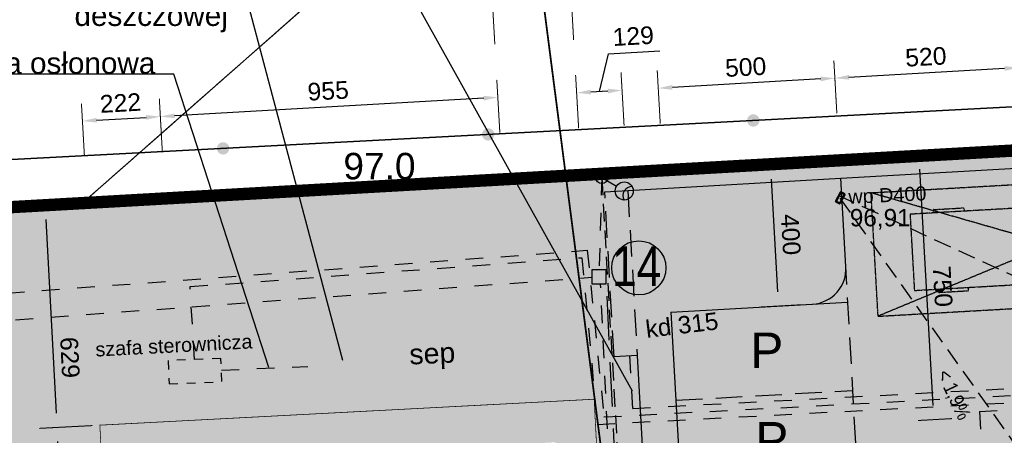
# Model space of a CAD drawing. Extents: x 7422214 to 7520672, y 5676479 to 5816239.
# Tile 22 of 42: x 7478473 to 7481255, y 5781903 to 5783079. Entities that reach past the tile are written whole.
import ezdxf
from ezdxf import colors
from ezdxf.entities.mleader import LeaderData, LeaderLine
from ezdxf.math import Vec2, Vec3

# ---------------------------------------------------------------- set-up
doc = ezdxf.new("R2010")
doc.units = 0
doc.header["$PDSIZE"] = 0.75
for name, pattern in [('( Dashed )', [0.75, 0.5, -0.25]), ('8', [0.5, 0.25, -0.25]), ('BORDER', [1.75, 0.5, -0.25, 0.5, -0.25, 0, -0.25]), ('DASHED', [0.75, 0.5, -0.25]), ('DASHED2', [0.375, 0.25, -0.125]), ('HIDDEN', [0.375, 0.25, -0.125]), ('HIDDEN2', [4.7625, 3.175, -1.5875]), ('PRZER3-1', [2, 1.5, -0.5])]:
    doc.linetypes.add(name, pattern=pattern)
doc.layers.get('0').update_dxf_attribs({"linetype": 'CONTINUOUS'})
doc.layers.get('DEFPOINTS').update_dxf_attribs({"linetype": 'CONTINUOUS'})
for name, color, linetype, lineweight in [('!!mapa dcp', 254, 'CONTINUOUS', 25), ('!ELEKTRYKA', 5, 'CONTINUOUS', 30), ('!IE_oświetlenie', 240, 'CONTINUOUS', 30), ('!KD', 102, 'CONTINUOUS', 25), ('- AGP-1_WYMIARY', 230, 'CONTINUOUS', 9), ('00-Granica działki', 7, 'CONTINUOUS', 70), ('a_chodniki', 53, 'CONTINUOUS', 25), ('a_jezdnie', 251, 'CONTINUOUS', 0), ('E_opis', 7, 'CONTINUOUS', 0), ('s_drenaż', 5, 'CONTINUOUS', 30)]:
    doc.layers.add(name, color=color, linetype=linetype, lineweight=lineweight)
for name, color, linetype in [('!Koty wysokościowe', 6, 'CONTINUOUS'), ('!Spadki nawierzchni', 6, '( Dashed )'), ('A_krawężniki', 7, 'CONTINUOUS'), ('A_Lokalizacja obiektów', 6, 'CONTINUOUS'), ('Granica_opracowania', 12, 'DASHED'), ('Parkingi', 8, 'CONTINUOUS'), ('rezerwa powierzchni', 8, 'HIDDEN2'), ('s_opis', 102, 'CONTINUOUS')]:
    doc.layers.add(name, color=color, linetype=linetype)
doc.layers.add('a_zieleń', color=7, linetype='CONTINUOUS', true_color=0xb7d7ad)
doc.styles.add('AGP-1', font='SIMPLEX.shx', dxfattribs={"width": 0.8})
doc.styles.add('Arial', font='arial.ttf')
doc.styles.add('Arial_4', font='arial.ttf', dxfattribs={"height": 122.941617})
doc.linetypes.add('FENCELINE1', pattern='A,0.25,-0.1,[133,ltypeshp.shx,S=0.1,R=0,X=-0.1,Y=0],-0.1,1', length=1.45)
doc.dimstyles.new('M_1_500', dxfattribs={"dimtxt": 0.8, "dimasz": 0.4, "dimexe": 0.5, "dimexo": 0.3, "dimgap": 0.2, "dimtad": 1, "dimzin": 1, "dimtxsty": 'Arial', "dimcen": 0.2, "dimadec": 4, "dimazin": 0, "dimtfac": 1, "dimtmove": 0, "dimatfit": 3, "dimldrblk": 'ARCHTICK', "dimfxl": 100, "dimfxlon": 1, "dimlwe": 0, "dimarcsym": 0})

# ---------------------------------------------------------------- blocks, each defined once
blk = doc.blocks.new('GSPWPN1')
blk.add_hatch(color=0).paths.add_polyline_path([(-0.045, 0), (-0.043467, -0.011647), (-0.038971, -0.0225), (-0.03182, -0.03182), (-0.0225, -0.038971), (-0.011647, -0.043467), (0, -0.045), (0.011647, -0.043467), (0.0225, -0.038971), (0.03182, -0.03182), (0.038971, -0.0225), (0.043467, -0.011647), (0.045, 0), (0.043467, 0.011647), (0.038971, 0.0225), (0.03182, 0.03182), (0.0225, 0.038971), (0.011647, 0.043467), (0, 0.045), (-0.011647, 0.043467), (-0.0225, 0.038971), (-0.03182, 0.03182), (-0.038971, 0.0225), (-0.043467, 0.011647)])
blk = doc.blocks.new('KOLO')
blk.add_hatch(color=0).paths.add_polyline_path([(-0.175, 0), (-0.169037, -0.045293), (-0.151554, -0.0875), (-0.123744, -0.123744), (-0.0875, -0.151554), (-0.045293, -0.169037), (0, -0.175), (0.045293, -0.169037), (0.0875, -0.151554), (0.123744, -0.123744), (0.151554, -0.0875), (0.169037, -0.045293), (0.175, 0), (0.169037, 0.045293), (0.151554, 0.0875), (0.123744, 0.123744), (0.0875, 0.151554), (0.045293, 0.169037), (0, 0.175), (-0.045293, 0.169037), (-0.0875, 0.151554), (-0.123744, 0.123744), (-0.151554, 0.0875), (-0.169037, 0.045293)])
blk = doc.blocks.new('mapa dcp')
at = {"layer": '!!mapa dcp', "color": 252, "linetype": 'Continuous', "lineweight": 18}
for points in [[(25506.3, 14020.2), (25971.9, 5725.1), (2452.2, 4404.9), (1974.1, 14020.2)], [(32419.2, 2334.6), (6704.3, 769.9), (6703.3, 790.9), (6064.9, 791.1), (4149.9, 1483.1), (2641.9, 2978.1), (2452.2, 4404.9), (25971.9, 5725.1), (29525.6, 5924.3), (32419.2, 6023)]]:
    blk.add_lwpolyline(points, dxfattribs=at)
at = {"layer": '!!mapa dcp', "color": 252, "linetype": 'PRZER3-1', "lineweight": 18}
for points in [[(32419.2, 8508.1), (13561.6, 7434.5), (12165.6, 8676.1), (9690.8, 8513.7), (5209.1, 4559.6), (25971.9, 5725.1), (29525.6, 5924.3), (32419.2, 6023)], [(32419.2, 8508.1), (13561.6, 7434.5), (12165.6, 8676.1), (9690.8, 8513.7), (5209.1, 4559.6), (25971.9, 5725.1), (29525.6, 5924.3), (32419.2, 6023)], [(32419.2, 6023), (29525.6, 5924.3), (25971.9, 5725.1), (5209.1, 4559.6), (9690.8, 8513.7), (2272, 8029.7), (2452.2, 4404.9), (2641.9, 2978.1), (4149.9, 1483.1), (6064.9, 791.1), (6703.3, 790.9), (6704.3, 769.9), (20715.4, 1622.5), (32419.2, 2334.6)], [(32419.2, 6023), (29525.6, 5924.3), (25971.9, 5725.1), (5209.1, 4559.6), (9690.8, 8513.7), (2272, 8029.7), (2452.2, 4404.9), (2641.9, 2978.1), (4149.9, 1483.1), (6064.9, 791.1), (6703.3, 790.9), (6704.3, 769.9), (20715.4, 1622.5), (32419.2, 2334.6)]]:
    blk.add_lwpolyline(points, dxfattribs=at)
at = {"layer": '!!mapa dcp', "color": 252, "linetype": 'Continuous', "lineweight": 35}
blk.add_lwpolyline([(29568.9, 5980.1), (4115.9, 4637.1)], dxfattribs=at)
at = {"layer": '!!mapa dcp', "color": 252, "linetype": 'Continuous', "lineweight": 25, "xscale": 99.99999999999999, "yscale": 99.99999999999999, "zscale": 99.99999999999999, "rotation": 183.0203489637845}
for p in [(7106, 4794.8), (7106, 4794.8), (6357, 4755.3), (6357, 4755.3), (5608.1, 4715.8), (5608.1, 4715.8)]:
    blk.add_blockref('KOLO', p, dxfattribs=at)
at = {"layer": '!!mapa dcp', "color": 252, "linetype": 'Continuous', "lineweight": 5, "xscale": 100, "yscale": 100, "zscale": 100}
blk.add_blockref('GSPWPN1', (5872.9, 4603.1), dxfattribs=at)
at = {"layer": '!!mapa dcp', "color": 252, "linetype": 'Continuous', "lineweight": 0, "style": 'Arial'}
blk.add_text('97.0', height=75, dxfattribs=at).set_placement((5947.9, 4628.1))
blk = doc.blocks.new('ośw')
at = {"layer": '!IE_oświetlenie'}
h = blk.add_hatch(color=230, dxfattribs=at)
h.dxf.hatch_style = 1
h.paths.add_polyline_path([(-5534393, -663589.1, 0.57735), (-5534452.2, -663589.1, 0.57735)])
h = blk.add_hatch(color=230, dxfattribs=at)
h.dxf.hatch_style = 1
edge = h.paths.add_edge_path()
edge.add_arc((-5534422.6, -663705), 23.4, 0, 360)
at = {"layer": '!IE_oświetlenie', "color": 230}
blk.add_line((-5534422.6, -663705), (-5534422.6, -663640.3), dxfattribs=at)
for centre, radius in [((-5534422.6, -663606.2), 34.1), ((-5534422.6, -663705), 23.4)]:
    blk.add_circle(centre, radius, dxfattribs=at)
blk.add_arc((-5534422.6, -663572.1), 34.1, 210, 330, dxfattribs=at)
blk = doc.blocks.new('_None')
blk = doc.blocks.new('*U44')
at = {"linetype": 'DASHED'}
for p, q in [((0, 0), (1000, 0)), ((0, 0), (0, -350)), ((1000, 0), (0, -350)), ((1000, -350), (0, 0)), ((650.6, -67), (107.4, -67)), ((107.4, -67), (107.4, -283)), ((173.7, -67), (173.7, -59.6)), ((175.7, -57.6), (258.5, -57.6)), ((260.5, -59.6), (260.5, -67)), ((485.6, -67), (485.6, -59.6)), ((487.6, -57.6), (570.5, -57.6)), ((572.5, -59.6), (572.5, -67)), ((650.6, -67), (650.6, -283)), ((694.1, -267.9), (694.1, -82.1)), ((696.6, -268.9), (696.6, -81.1)), ((880.1, -81.8), (704.3, -81.8)), ((899, -71.1), (706.6, -71.1)), ((707.1, -81.5), (709.4, -71)), ((901.5, -67), (709.2, -67)), ((761.9, -81.8), (761.1, -71.1)), ((769.4, -81.8), (769.2, -71.1)), ((784, -67), (784, -59.6)), ((784, -67), (870.9, -67)), ((786, -57.6), (868.9, -57.6)), ((870.9, -59.6), (870.9, -67)), ((880.1, -81.8), (882.5, -71.1)), ((891, -86.5), (906, -74.6)), ((910, -267.9), (910, -82.1)), ((916.6, -267.9), (916.6, -82.1)), ((686.8, -100.4), (656.9, -100.4)), ((694.1, -111.2), (667, -111.2)), ((700.5, -87.3), (696.5, -86.1)), ((700.7, -264.6), (700.7, -85.4)), ((895.2, -253.1), (895.2, -96.9)), ((107.4, -138.2), (107.4, -211.8)), ((662, -116.2), (662, -233.8)), ((721.5, -192.2), (721.5, -157.8)), ((726.5, -152.8), (766.2, -152.8)), ((771.2, -157.8), (771.2, -192.2)), ((766.2, -197.2), (726.5, -197.2)), ((686.8, -249.6), (656.9, -249.6)), ((694.1, -238.8), (667, -238.8)), ((700.5, -262.7), (696.5, -263.9)), ((880.1, -268.2), (704.3, -268.2)), ((707.1, -268.5), (709.4, -279)), ((761.9, -268.2), (761.1, -278.9)), ((769.4, -268.2), (771.3, -278.8)), ((880.1, -268.2), (882.5, -278.9)), ((891, -263.5), (906, -275.4)), ((107.4, -283), (650.6, -283)), ((173.7, -283), (173.7, -290.4)), ((175.7, -292.4), (258.5, -292.4)), ((260.5, -290.4), (260.5, -283)), ((485.6, -283), (485.6, -290.4)), ((487.6, -292.4), (570.5, -292.4)), ((572.5, -290.4), (572.5, -283)), ((899, -278.9), (706.6, -278.9)), ((709.2, -283), (901.5, -283)), ((784, -283), (784, -290.4)), ((784, -283), (870.9, -283)), ((786, -292.4), (868.9, -292.4)), ((870.9, -290.4), (870.9, -283))]:
    blk.add_line(p, q, dxfattribs=at)
at = {"linetype": 'DASHED', "flags": 128}
blk.add_lwpolyline([(0, -350), (1000, -350), (1000, 0)], dxfattribs=at)
at = {"linetype": 'DASHED'}
for centre, radius, start, end in [((175.7, -59.6), 2, 90, 180), ((258.5, -59.6), 2, 0, 90), ((487.6, -59.6), 2, 90, 180), ((570.5, -59.6), 2, 0, 90), ((709.2, -82.1), 15.1, 90, 180), ((706.6, -81.1), 10, 90, 180), ((704.3, -85.4), 3.57, 90, 180), ((786, -59.6), 2, 90, 180), ((868.9, -59.6), 2, 0, 90), ((880.1, -96.9), 15.1, 0, 90), ((899, -82.1), 11, 0, 90), ((901.5, -82.1), 15.1, 0, 90), ((667, -116.2), 5, 90, 180), ((726.5, -157.8), 5, 90, 180), ((766.2, -157.8), 5, 0, 90), ((726.5, -192.2), 5, 180, 270), ((766.2, -192.2), 5, 270, 0), ((667, -233.8), 5, 180, 270), ((709.2, -267.9), 15.1, 180, 270), ((706.6, -268.9), 10, 180, 270), ((704.3, -264.6), 3.57, 180, 270), ((880.1, -253.1), 15.1, 270, 0), ((899, -267.9), 11, 270, 0), ((901.5, -267.9), 15.1, 270, 0), ((175.7, -290.4), 2, 180, 270), ((258.5, -290.4), 2, 270, 0), ((487.6, -290.4), 2, 180, 270), ((570.5, -290.4), 2, 270, 0), ((786, -290.4), 2, 180, 270), ((868.9, -290.4), 2, 270, 0)]:
    blk.add_arc(centre, radius, start, end, dxfattribs=at)
blk = doc.blocks.new('*D65')
at = {"layer": '- AGP-1_WYMIARY', "color": 0, "linetype": 'DASHED2', "lineweight": 0, "transparency": 16777216}
for p, q in [((7481301.1, 5782843.6), (7481292.6, 5782993.3)), ((7480781.5, 5782813.9), (7480773, 5782963.7))]:
    blk.add_line(p, q, dxfattribs=at)
at = {"layer": '- AGP-1_WYMIARY', "color": 0, "lineweight": -2, "transparency": 16777216}
blk.add_line((7481255.5, 5782941.1), (7480815.8, 5782916), dxfattribs=at)
at = {"layer": '- AGP-1_WYMIARY', "color": 0, "transparency": 16777216}
for points in [[(7481255.1, 5782947.8), (7481255.9, 5782934.5), (7481295.4, 5782943.4)], [(7480815.4, 5782922.7), (7480816.1, 5782909.4), (7480775.8, 5782913.7)]]:
    blk.add_solid(points, dxfattribs=at)
at = {"layer": 'DEFPOINTS', "color": 0, "transparency": 16777216}
for p in [(7480775.8, 5782913.7), (7480812, 5782280), (7481363.2, 5781757.2)]:
    blk.add_point(p, dxfattribs=at)
at = {"layer": '- AGP-1_WYMIARY', "color": 0, "transparency": 16777216, "insert": (7481033, 5782974), "char_height": 50, "attachment_point": 5, "rotation": 3.2688, "style": 'Arial'}
blk.add_mtext('520', dxfattribs=at)
blk = doc.blocks.new('_ARCHTICK')
at = {"color": 0, "linetype": 'ByBlock', "const_width": 0.15}
blk.add_lwpolyline([(-0.5, -0.5), (0.5, 0.5)], dxfattribs=at)
blk = doc.blocks.new('*D66')
at = {"layer": '- AGP-1_WYMIARY', "color": 0, "linetype": 'DASHED2', "lineweight": 0, "transparency": 16777216}
for p, q in [((7480781.5, 5782813.9), (7480773, 5782963.7)), ((7480282.6, 5782785.4), (7480274, 5782935.2))]:
    blk.add_line(p, q, dxfattribs=at)
at = {"layer": '- AGP-1_WYMIARY', "color": 0, "lineweight": -2, "transparency": 16777216}
blk.add_line((7480735.9, 5782911.5), (7480316.8, 5782887.5), dxfattribs=at)
at = {"layer": '- AGP-1_WYMIARY', "color": 0, "transparency": 16777216}
for points in [[(7480735.5, 5782918.1), (7480736.3, 5782904.8), (7480775.8, 5782913.7)], [(7480316.4, 5782894.2), (7480317.2, 5782880.9), (7480276.9, 5782885.2)]]:
    blk.add_solid(points, dxfattribs=at)
at = {"layer": 'DEFPOINTS', "color": 0, "transparency": 16777216}
for p in [(7480276.9, 5782885.2), (7480298.8, 5782501.6), (7480812, 5782280)]:
    blk.add_point(p, dxfattribs=at)
at = {"layer": '- AGP-1_WYMIARY', "color": 0, "transparency": 16777216, "insert": (7480523.8, 5782944.9), "char_height": 50, "attachment_point": 5, "rotation": 3.2688, "style": 'Arial'}
blk.add_mtext('500', dxfattribs=at)
blk = doc.blocks.new('*D67')
at = {"layer": '- AGP-1_WYMIARY', "color": 0, "lineweight": -2, "transparency": 16777216}
for p, q in [((7480136.1, 5782982.9), (7480281.7, 5782991.2)), ((7480110.5, 5782875.7), (7480136.1, 5782982.9)), ((7480134.7, 5782877.1), (7480086.2, 5782874.3))]:
    blk.add_line(p, q, dxfattribs=at)
at = {"layer": '- AGP-1_WYMIARY', "color": 0, "linetype": 'DASHED2', "lineweight": 0, "transparency": 16777216}
for p, q in [((7480052, 5782772.2), (7480043.4, 5782922)), ((7480180.4, 5782779.6), (7480171.8, 5782929.3))]:
    blk.add_line(p, q, dxfattribs=at)
at = {"layer": '- AGP-1_WYMIARY', "color": 0, "transparency": 16777216}
for points in [[(7480085.8, 5782881), (7480086.6, 5782867.7), (7480046.3, 5782872.1)], [(7480134.4, 5782883.8), (7480135.1, 5782870.5), (7480174.7, 5782879.4)]]:
    blk.add_solid(points, dxfattribs=at)
at = {"layer": 'DEFPOINTS', "color": 0, "transparency": 16777216}
for p in [(7480046.3, 5782872.1), (7480190.9, 5782596.1), (7480095.8, 5782005.3, 0)]:
    blk.add_point(p, dxfattribs=at)
at = {"layer": '- AGP-1_WYMIARY', "color": 0, "transparency": 16777216, "insert": (7480206.3, 5783032.5), "char_height": 50, "attachment_point": 5, "rotation": 3.2688, "style": 'Arial'}
blk.add_mtext('129', dxfattribs=at)
blk = doc.blocks.new('*D68')
at = {"layer": '- AGP-1_WYMIARY', "color": 0, "linetype": 'DASHED2', "lineweight": 0, "transparency": 16777216}
for p, q in [((7479815.2, 5783009.7), (7479806.6, 5783159.4)), ((7480037.8, 5783022.4), (7480029.3, 5783172.1))]:
    blk.add_line(p, q, dxfattribs=at)
at = {"layer": '- AGP-1_WYMIARY', "color": 0, "lineweight": -2, "transparency": 16777216}
blk.add_line((7479992.2, 5783119.9), (7479849.4, 5783111.8), dxfattribs=at)
at = {"layer": '- AGP-1_WYMIARY', "color": 0, "transparency": 16777216}
for points in [[(7479849, 5783118.4), (7479849.8, 5783105.1), (7479809.5, 5783109.5)], [(7479991.8, 5783126.6), (7479992.5, 5783113.3), (7480032.1, 5783122.2)]]:
    blk.add_solid(points, dxfattribs=at)
at = {"layer": 'DEFPOINTS', "color": 0, "transparency": 16777216}
for p in [(7479809.5, 5783109.5), (7480081.6, 5782255.5, 0), (7479871.6, 5782022.1, 0)]:
    blk.add_point(p, dxfattribs=at)
at = {"layer": '- AGP-1_WYMIARY', "color": 0, "transparency": 16777216, "insert": (7479918.2, 5783160.9), "char_height": 50, "attachment_point": 5, "rotation": 3.2688, "style": 'Arial'}
blk.add_mtext('222', dxfattribs=at)
blk = doc.blocks.new('*D69')
at = {"layer": '- AGP-1_WYMIARY', "color": 0, "linetype": 'DASHED2', "lineweight": 0, "transparency": 16777216}
for p, q in [((7479829.4, 5782759.5), (7479820.8, 5782909.3)), ((7478875.9, 5782705.1), (7478867.4, 5782854.8))]:
    blk.add_line(p, q, dxfattribs=at)
at = {"layer": '- AGP-1_WYMIARY', "color": 0, "lineweight": -2, "transparency": 16777216}
blk.add_line((7479783.7, 5782857.1), (7478910.1, 5782807.2), dxfattribs=at)
at = {"layer": '- AGP-1_WYMIARY', "color": 0, "transparency": 16777216}
for points in [[(7479783.3, 5782863.7), (7479784.1, 5782850.4), (7479823.6, 5782859.4)], [(7478909.8, 5782813.8), (7478910.5, 5782800.5), (7478870.2, 5782804.9)]]:
    blk.add_solid(points, dxfattribs=at)
at = {"layer": 'DEFPOINTS', "color": 0, "transparency": 16777216}
for p in [(7478870.2, 5782804.9), (7479885.8, 5781772, 0), (7478932.1, 5781721.8, 0)]:
    blk.add_point(p, dxfattribs=at)
at = {"layer": '- AGP-1_WYMIARY', "color": 0, "transparency": 16777216, "insert": (7479344.3, 5782877.6), "char_height": 50, "attachment_point": 5, "rotation": 3.2688, "style": 'Arial'}
blk.add_mtext('955', dxfattribs=at)
blk = doc.blocks.new('*D96')
at = {"layer": '- AGP-1_WYMIARY', "color": 0, "linetype": 'DASHED2', "lineweight": 0, "transparency": 16777216}
for p, q in [((7478678.8, 5781930.7), (7478529, 5781922.9)), ((7478690.5, 5781709), (7478540.7, 5781701.2))]:
    blk.add_line(p, q, dxfattribs=at)
at = {"layer": '- AGP-1_WYMIARY', "color": 0, "lineweight": -2, "transparency": 16777216}
blk.add_line((7478588.5, 5781743.7), (7478581, 5781885.5), dxfattribs=at)
at = {"layer": '- AGP-1_WYMIARY', "color": 0, "transparency": 16777216}
for points in [[(7478587.7, 5781885.9), (7478574.4, 5781885.2), (7478578.9, 5781925.5)], [(7478595.2, 5781744.1), (7478581.8, 5781743.4), (7478590.6, 5781703.8)]]:
    blk.add_solid(points, dxfattribs=at)
at = {"layer": 'DEFPOINTS', "color": 0, "transparency": 16777216}
for p in [(7478775.6, 5781935.8, 0), (7478578.9, 5781925.5), (7479009, 5781725.8, 0)]:
    blk.add_point(p, dxfattribs=at)
at = {"layer": '- AGP-1_WYMIARY', "color": 0, "transparency": 16777216, "insert": (7478629.8, 5781817), "char_height": 50, "attachment_point": 5, "rotation": 273.0128, "style": 'Arial'}
blk.add_mtext('222', dxfattribs=at)
blk = doc.blocks.new('*D97')
at = {"layer": '- AGP-1_WYMIARY', "color": 0, "linetype": 'DASHED2', "lineweight": 0, "transparency": 16777216}
for p, q in [((7478645.7, 5782559), (7478495.9, 5782551.1)), ((7478678.8, 5781930.7), (7478529, 5781922.9))]:
    blk.add_line(p, q, dxfattribs=at)
at = {"layer": '- AGP-1_WYMIARY', "color": 0, "lineweight": -2, "transparency": 16777216}
blk.add_line((7478576.8, 5781965.4), (7478548, 5782513.8), dxfattribs=at)
at = {"layer": '- AGP-1_WYMIARY', "color": 0, "transparency": 16777216}
for points in [[(7478554.6, 5782514.2), (7478541.3, 5782513.4), (7478545.9, 5782553.7)], [(7478583.5, 5781965.8), (7478570.2, 5781965.1), (7478578.9, 5781925.5)]]:
    blk.add_solid(points, dxfattribs=at)
at = {"layer": 'DEFPOINTS', "color": 0, "transparency": 16777216}
for p in [(7478545.9, 5782553.7), (7478740.3, 5782564), (7478775.6, 5781935.8, 0)]:
    blk.add_point(p, dxfattribs=at)
at = {"layer": '- AGP-1_WYMIARY', "color": 0, "transparency": 16777216, "insert": (7478614.6, 5782123.4), "char_height": 50, "attachment_point": 5, "rotation": 273.0128, "style": 'Arial'}
blk.add_mtext('629', dxfattribs=at)
blk = doc.blocks.new('*D100')
at = {"layer": '- AGP-1_WYMIARY', "color": 0, "linetype": 'DASHED2', "lineweight": 0, "transparency": 16777216}
for p, q in [((7480969.2, 5782693.8), (7481063.8, 5782699.2)), ((7481011.3, 5781945.1), (7481105.9, 5781950.4))]:
    blk.add_line(p, q, dxfattribs=at)
at = {"layer": '- AGP-1_WYMIARY', "color": 0, "lineweight": -2, "transparency": 16777216}
blk.add_line((7481053.7, 5781987.5), (7481016.1, 5782656.4), dxfattribs=at)
at = {"layer": '- AGP-1_WYMIARY', "color": 0, "transparency": 16777216}
for points in [[(7481022.8, 5782656.8), (7481009.4, 5782656), (7481013.9, 5782696.4)], [(7481060.4, 5781987.9), (7481047.1, 5781987.2), (7481056, 5781947.6)]]:
    blk.add_solid(points, dxfattribs=at)
at = {"layer": 'DEFPOINTS', "color": 0, "transparency": 16777216}
for p in [(7480939.2, 5782692.2), (7481013.9, 5782696.4), (7480981.3, 5781943.4)]:
    blk.add_point(p, dxfattribs=at)
at = {"layer": '- AGP-1_WYMIARY', "color": 0, "transparency": 16777216, "insert": (7481080.4, 5782324.5), "char_height": 50, "attachment_point": 5, "rotation": 273.2185, "style": 'Arial'}
blk.add_mtext('750', dxfattribs=at)
blk = doc.blocks.new('*D101')
at = {"layer": '- AGP-1_WYMIARY', "color": 0, "linetype": 'DASHED2', "lineweight": 0, "transparency": 16777216}
for p, q in [((7480660.4, 5782671.7), (7480544.7, 5782665.2)), ((7480682.9, 5782272.7), (7480567.2, 5782266.2))]:
    blk.add_line(p, q, dxfattribs=at)
at = {"layer": '- AGP-1_WYMIARY', "color": 0, "lineweight": -2, "transparency": 16777216}
blk.add_line((7480614.9, 5782309), (7480596.8, 5782628.1), dxfattribs=at)
at = {"layer": '- AGP-1_WYMIARY', "color": 0, "transparency": 16777216}
for points in [[(7480603.5, 5782628.5), (7480590.2, 5782627.7), (7480594.6, 5782668)], [(7480621.5, 5782309.3), (7480608.2, 5782308.6), (7480617.1, 5782269)]]:
    blk.add_solid(points, dxfattribs=at)
at = {"layer": 'DEFPOINTS', "color": 0, "transparency": 16777216}
for p in [(7480594.6, 5782668), (7480690.3, 5782673.4), (7480712.8, 5782274.4)]:
    blk.add_point(p, dxfattribs=at)
at = {"layer": '- AGP-1_WYMIARY', "color": 0, "transparency": 16777216, "insert": (7480651.3, 5782471.1), "char_height": 50, "attachment_point": 5, "rotation": 273.2315, "style": 'Arial'}
blk.add_mtext('400', dxfattribs=at)
blk = doc.blocks.new('*D111')
at = {"layer": '- AGP-1_WYMIARY', "color": 0, "linetype": 'DASHED2', "lineweight": 0, "transparency": 16777216}
for p, q in [((7478655.8, 5782692.5), (7478647.3, 5782842.3)), ((7478870.2, 5782804.9), (7478873.1, 5782755))]:
    blk.add_line(p, q, dxfattribs=at)
at = {"layer": '- AGP-1_WYMIARY', "color": 0, "lineweight": -2, "transparency": 16777216}
blk.add_line((7478690.1, 5782794.6), (7478830.3, 5782802.6), dxfattribs=at)
at = {"layer": '- AGP-1_WYMIARY', "color": 0, "transparency": 16777216}
for points in [[(7478689.7, 5782801.3), (7478690.5, 5782788), (7478650.1, 5782792.3)], [(7478829.9, 5782809.3), (7478830.7, 5782796), (7478870.2, 5782804.9)]]:
    blk.add_solid(points, dxfattribs=at)
at = {"layer": 'DEFPOINTS', "color": 0, "transparency": 16777216}
for p in [(7478870.2, 5782804.9), (7478870.2, 5782804.9), (7478699.3, 5781931.8, 0)]:
    blk.add_point(p, dxfattribs=at)
at = {"layer": '- AGP-1_WYMIARY', "color": 0, "transparency": 16777216, "insert": (7478757.6, 5782843.6), "char_height": 50, "attachment_point": 5, "rotation": 3.2688, "style": 'Arial'}
blk.add_mtext('222', dxfattribs=at)

msp = doc.modelspace()

# ---------------------------------------------------------------- hatches: boundary and pattern name
at = {"layer": 'a_chodniki'}
h = msp.add_hatch(color=256, dxfattribs=at)
h.dxf.hatch_style = 1
h.paths.add_polyline_path([(7480793.3, 5782630.5), (7480191.2, 5782596.1), (7480217.9, 5782128.9), (7480251.8, 5781497.5), (7480355.7, 5781503), (7480313.3, 5782251.8), (7480713.3, 5782274.5, 0.416529), (7480807.4, 5782380.8)])
h = msp.add_hatch(color=256, dxfattribs=at)
h.dxf.hatch_style = 1
h.paths.add_polyline_path([(7480191.2, 5782596.1), (7480126.1, 5782592.4), (7480152.4, 5782125.1), (7480217.9, 5782128.9)])
at = {"layer": 'a_jezdnie'}
h = msp.add_hatch(color=254, dxfattribs=at)
h.paths.add_polyline_path([(7486924.1, 5780536.3, -0.414216), (7487018.3, 5780641.8), (7487417.6, 5780664.6), (7487397.1, 5781024), (7487117.6, 5781008.1, -1), (7487110.7, 5781127.9), (7487390.3, 5781143.8), (7487298.6, 5782751.2), (7486799.4, 5782722.8, -0.167266), (7486582.9, 5782810.2, 0.192716), (7486186.1, 5782938.2), (7480792.9, 5782630.4), (7480807, 5782380.8, -0.416529), (7480712.9, 5782274.4), (7480313, 5782251.8), (7480355.2, 5781503), (7480773.1, 5781526.6, -0.420746), (7480859.7, 5781431.4), (7480872.9, 5781200.6, -0.053857), (7480873.9, 5781181.3), (7480925.6, 5780280.9, 0.41415), (7481876.1, 5779434.6), (7483418.7, 5779524, 0.097663), (7484036.9, 5779697.7, -0.08805), (7484872.9, 5779995.5, -0.067629), (7485556.3, 5780017, -0.065524), (7485746, 5779957, -0.335166), (7486177.5, 5779136.3), (7487075.8, 5779191, -0.110048), (7486980.6, 5779547.9)])
h.paths.add_polyline_path([(7486153.2, 5780881.2), (7486087.6, 5782031.1, 0.414214), (7485876.6, 5782219.4), (7484257.2, 5782127, 0.414214), (7483974.8, 5781810.4), (7484029, 5780860.2, 0.414206), (7484345.6, 5780577.8), (7485965, 5780670.2, 0.414221)], flags=16)
at = {"layer": 'a_zieleń', "linetype": 'Continuous'}
h = msp.add_hatch(color=256, dxfattribs=at)
h.dxf.hatch_style = 1
h.paths.add_polyline_path([(7477680.8, 5782007.1), (7477436.3, 5781976.2), (7477436.7, 5781976.3), (7477680.3, 5782007)], flags=16)
h.paths.add_polyline_path([(7476639.2, 5781875.6), (7476883.3, 5781906.4)], flags=16)
h.paths.add_polyline_path([(7476171.4, 5781919.8), (7476183.4, 5781824.5)], flags=16)
h.paths.add_polyline_path([(7476291.2, 5781013.6), (7476279.2, 5781108.8), (7476523.2, 5781139.6), (7476535.3, 5781044.4)], flags=16)
edge = h.paths.add_edge_path()
edge.add_line((7485785.9, 5779936.9), (7485814, 5779395.2))
edge.add_line((7485814, 5779395.2), (7485819.6, 5779288.6))
edge.add_line((7485819.6, 5779288.6), (7484756.9, 5779313.5))
edge.add_line((7484756.9, 5779313.5), (7484756.3, 5779323.9))
edge.add_line((7484756.3, 5779323.9), (7484744.6, 5779543.1))
edge.add_line((7484744.6, 5779543.1), (7484723.3, 5779964.1))
edge.add_arc((7484728.2, 5779864.1), 100.1, 92.8228, 101.141)
edge.add_arc((7485293.9, 5777491.5), 2539.1, 103.3205, 119.6649)
edge.add_arc((7485278.7, 5777530.5), 2497.7, 119.8049, 119.8113)
edge.add_arc((7483294.4, 5781153.6), 1634.3, 274.3624, 297.0227, ccw=False)
edge.add_line((7483418.7, 5779524), (7481876.1, 5779434.6))
edge.add_arc((7481824, 5780333.1), 900, 210.5508, 273.3153, ccw=False)
edge.add_line((7481049, 5779875.7), (7480668.7, 5779854.1))
edge.add_line((7480668.7, 5779854.1), (7480653.4, 5780123.7))
edge.add_line((7480653.4, 5780123.7), (7480637.2, 5780410.2))
edge.add_line((7480637.2, 5780410.2), (7480917.3, 5780426.1))
edge.add_line((7480917.3, 5780426.1), (7480898.4, 5780754.2))
edge.add_line((7480898.4, 5780754.2), (7480618.7, 5780738.3))
edge.add_line((7480618.7, 5780738.3), (7480602.5, 5781024.8))
edge.add_line((7480602.5, 5781024.8), (7480882, 5781040.7))
edge.add_line((7480882, 5781040.7), (7480859.7, 5781431.4))
edge.add_line((7480859.7, 5781431.4), (7480260.7, 5781397.5))
edge.add_line((7480260.7, 5781397.5), (7480128.7, 5781390.5))
edge.add_line((7480128.7, 5781390.5), (7480169.5, 5780605))
edge.add_line((7480169.5, 5780605), (7478773, 5780531.5))
edge.add_line((7478773, 5780531.5), (7478699.3, 5781931.8))
edge.add_line((7478699.3, 5781931.8), (7480095.8, 5782005.3))
edge.add_line((7480095.8, 5782005.3), (7480122.9, 5781490.7))
edge.add_line((7480122.9, 5781490.7), (7480251.4, 5781497.4))
edge.add_line((7480251.4, 5781497.4), (7480224.8, 5782011.6))
edge.add_line((7480224.8, 5782011.6), (7480224, 5782011.7))
edge.add_line((7480224, 5782011.7), (7480217.4, 5782128.8))
edge.add_line((7480217.4, 5782128.8), (7480152.2, 5782125.1))
edge.add_line((7480152.2, 5782125.1), (7480125.8, 5782592.4))
edge.add_line((7480125.8, 5782592.4), (7480792.9, 5782630.4))
edge.add_line((7480792.9, 5782630.4), (7480792.9, 5782630.4))
edge.add_line((7480792.9, 5782630.4), (7486186.1, 5782938.2))
edge.add_arc((7486224.7, 5782378.6), 560.9, 50.3638, 93.9436, ccw=False)
edge.add_line((7486582.5, 5782810.5), (7487462.1, 5782860.7))
edge.add_line((7487462.1, 5782860.7), (7487481.7, 5782511.3))
edge.add_line((7487481.7, 5782511.3), (7487662, 5782521.6))
edge.add_line((7487662, 5782521.6), (7487693.6, 5781975.5))
edge.add_line((7487693.6, 5781975.5), (7487513.3, 5781965.2))
edge.add_line((7487513.3, 5781965.2), (7487443.8, 5781961.2))
edge.add_line((7487443.8, 5781961.2), (7487524.1, 5780570.7))
edge.add_line((7487524.1, 5780570.7), (7486924.2, 5780536.1))
edge.add_line((7486924.2, 5780536.1), (7486980.6, 5779547.9))
edge.add_arc((7487978.9, 5779604.8), 1000, 183.2662, 199.3987)
edge.add_arc((7487978.9, 5779604.8), 1000, 199.3987, 204.2311)
edge.add_line((7487067, 5779194.4), (7487988.4, 5779250.5))
edge.add_line((7487988.4, 5779250.5), (7489015.2, 5779308.9))
edge.add_line((7489015.2, 5779308.9), (7488792.5, 5783133.8))
edge.add_line((7488792.5, 5783133.8), (7475891.6, 5782404.1))
edge.add_line((7475891.6, 5782404.1), (7476081.4, 5780977.3))
edge.add_line((7476081.4, 5780977.3), (7477590.9, 5779482.7))
edge.add_line((7477590.9, 5779482.7), (7479429.4, 5778791.4))
edge.add_line((7479429.4, 5778791.4), (7480142.7, 5778790.1))
edge.add_line((7480142.7, 5778790.1), (7480143.7, 5778769.1))
edge.add_line((7480143.7, 5778769.1), (7486178, 5779136.3))
edge.add_arc((7485333.4, 5779254.3), 852.8, 352.045, 362.5678)
edge.add_arc((7485381.3, 5779254.3), 805, 2.7202, 3.2248)
edge.add_arc((7485419.5, 5779263.9), 766.2, 2.6713, 61.4414)
h = msp.add_hatch(color=256, dxfattribs=at)
h.dxf.hatch_style = 1
h.paths.add_polyline_path([(7480169.5, 5780605), (7480128.1, 5781390.5), (7480011.7, 5781384.4), (7480046.7, 5780713.7), (7478881.3, 5780652.4), (7478820.7, 5781822), (7479986.1, 5781883.4), (7480006.8, 5781484.6), (7480122.9, 5781490.3), (7480095.8, 5782005.3), (7478699.3, 5781931.9), (7478773, 5780531.6)])

# ---------------------------------------------------------------- linework, layer by layer
at = {"layer": '!ELEKTRYKA', "color": 144, "linetype": '8', "ltscale": 200}
for p, q in [((7480117.4, 5782632.8), (7480109.6, 5782371.4)), ((7477962.7, 5782193.3), (7480089.6, 5782350.3)), ((7480165.9, 5781222), (7480114.2, 5782330.9))]:
    msp.add_line(p, q, dxfattribs=at)
at = {"layer": '!ELEKTRYKA', "color": 6, "linetype": '8', "ltscale": 200}
for p, q in [((7477937.5, 5782268.7), (7480076.5, 5782426.6)), ((7478954.3, 5782323.9), (7480061.4, 5782405.7)), ((7480061.4, 5782405.7), (7480104.7, 5781934.1)), ((7480076.5, 5782426.6), (7480123.5, 5781955.1)), ((7478966.8, 5782117.4), (7478954.3, 5782323.9)), ((7480204.8, 5781979.4, 0), (7484436.4, 5782202.1)), ((7480104.7, 5781934.1), (7484398.7, 5782160.1)), ((7480123.5, 5781955.1), (7484417.5, 5782181.1)), ((7480204.8, 5781979.4, 0), (7480194.1, 5782170.3, 0)), ((7481184.9, 5781970.9), (7484379.9, 5782139.1)), ((7479042.7, 5782087.7), (7479287.3, 5782097.8)), ((7481184.9, 5781970.9), (7481198.4, 5781715.1))]:
    msp.add_line(p, q, dxfattribs=at)
at = {"layer": '!ELEKTRYKA', "color": 144, "linetype": '8', "ltscale": 200}
msp.add_lwpolyline([(7480129.6, 5782371.4), (7480089.6, 5782371.4), (7480089.6, 5782331.4), (7480129.6, 5782331.4)], close=True, dxfattribs=at)
at = {"layer": '!ELEKTRYKA', "color": 6, "linetype": '8', "ltscale": 100}
msp.add_lwpolyline([(7478895, 5782048.8), (7479044, 5782055), (7479041.3, 5782120.5), (7478892.3, 5782114.4)], close=True, dxfattribs=at)
at = {"layer": '!IE_oświetlenie', "linetype": '( Dashed )', "ltscale": 100}
for q in [(7482139.4, 5782747.3), (7480204.4, 5781101.5)]:
    msp.add_line((7480117.4, 5782632.8), q, dxfattribs=at)
at = {"layer": '!KD', "linetype": 'Continuous', "lineweight": 50}
msp.add_lwpolyline([(7480803.8, 5782585.4), (7480789.8, 5782558.8), (7480778.7, 5782564.7), (7480792.7, 5782591.2)], close=True, dxfattribs=at)
at = {"layer": '!Spadki nawierzchni', "ltscale": 100}
for p, q in [((7481384.3, 5781738.4), (7480784.3, 5782583)), ((7480784.3, 5782583), (7482482.5, 5781801.3))]:
    msp.add_line(p, q, dxfattribs=at)
at = {"layer": '- AGP-1_WYMIARY', "color": 8, "linetype": 'BORDER', "ltscale": 1000}
msp.add_circle((7478973.5, 5777212.1), 7500, dxfattribs=at)
msp.add_lwpolyline([(7480792.9, 5782630.4), (7480792.9, 5782630.4)])
at = {"layer": '00-Granica działki', "color": 3, "linetype": 'FENCELINE1', "ltscale": 50, "const_width": 2, "elevation": 0}
msp.add_lwpolyline([(7480141.3, 5781140.3), (7480169.5, 5780605), (7478773, 5780531.6), (7478699.3, 5781931.9), (7480095.8, 5782005.3), (7480122.9, 5781490.5)], dxfattribs=at)
at = {"layer": 'A_krawężniki'}
for p, q in [((7480190.9, 5782596.1), (7480792.9, 5782630.4)), ((7480217.5, 5782128.8), (7480251.4, 5781497.4, 0))]:
    msp.add_line(p, q, dxfattribs=at)
for points in [[(7480807, 5782380.8), (7480792.9, 5782630.4), (7486199.4, 5782938.9, -0.191181), (7486590.5, 5782803.8, 0.160143), (7486799.4, 5782722.8), (7487298.6, 5782751.2), (7487390.3, 5781143.8), (7486891.1, 5781115.4), (7486897.9, 5780995.6), (7487397.1, 5781024), (7487417.6, 5780664.6), (7487018.3, 5780641.8, 0.414216), (7486924.1, 5780536.3), (7486980.6, 5779547.9, 0.107796), (7487075.9, 5779190.9)], [(7480712.8, 5782274.4, 0.416836), (7480807, 5782380.8)]]:
    msp.add_lwpolyline(points, format="xyb", dxfattribs=at)
for points in [[(7480312.8, 5782251.8), (7480812, 5782280)], [(7480355.4, 5781503), (7480313, 5782251.8)]]:
    msp.add_lwpolyline(points, dxfattribs=at)
at = {"layer": 'A_Lokalizacja obiektów', "color": 7}
msp.add_circle((7480222, 5782377), 76.5, dxfattribs=at)
at = {"layer": 'Granica_opracowania', "color": 171, "linetype": 'DASHED', "ltscale": 5, "const_width": 5}
msp.add_lwpolyline([(7479315.9, 5788060.1), (7481217.5, 5773326.7)], dxfattribs=at)
at = {"layer": 'Granica_opracowania', "ltscale": 300, "const_width": 35}
msp.add_lwpolyline([(7486049.1, 5779132), (7487833.7, 5779241.6), (7489015.2, 5779308.9), (7488792.5, 5783133.8), (7475891.6, 5782404.1), (7476081.4, 5780977.3), (7477590.9, 5779482.7), (7479429, 5778790.3), (7480142.7, 5778790.1), (7480143.7, 5778769.1), (7485849.5, 5779119.7), (7485944.9, 5777535.8), (7486144.6, 5777545.8), (7486049.1, 5779132)], dxfattribs=at)
at = {"layer": 'Parkingi', "color": 7, "linetype": 'HIDDEN', "ltscale": 300}
for points in [[(7480860.1, 5781431.5), (7480807, 5782380.8), (7480807, 5782380.8)], [(7480326.9, 5782002.2), (7480826.2, 5782030.4)]]:
    msp.add_lwpolyline(points, dxfattribs=at)
at = {"layer": 'rezerwa powierzchni', "linetype": '( Dashed )', "ltscale": 150}
msp.add_lwpolyline([(7480152, 5782125.1), (7480125.7, 5782592.4), (7480190.9, 5782596.1), (7480217.5, 5782128.8)], close=True, dxfattribs=at)
at = {"layer": 's_drenaż', "color": 8, "linetype": 'HIDDEN', "ltscale": 500}
msp.add_line((7480253.1, 5779737.4), (7480132.5, 5782299.8), dxfattribs=at)

# ---------------------------------------------------------------- block references
at = {"layer": '!IE_oświetlenie', "color": 1, "xscale": 0.7500000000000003, "yscale": 0.7500000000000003, "zscale": 0.7500000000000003, "rotation": 238.8013134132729}
msp.add_blockref('ośw', (5755751.6, 1974270), dxfattribs=at)
msp.add_blockref('mapa dcp', (7473439.4, 5777999.2))
at = {"layer": 'Parkingi', "rotation": 3.266149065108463}
msp.add_blockref('*U44', (7480877.2, 5782589.4), dxfattribs=at)

# ---------------------------------------------------------------- texts
at = {"layer": '!Koty wysokościowe', "style": 'Arial', "width": 0.85}
msp.add_text('< 1,9%%%', height=40, rotation=295.0657, dxfattribs=at).set_placement((7481063.1, 5782077.5))
at = {"layer": '!Koty wysokościowe', "insert": (7480719.8, 5782543.6), "char_height": 49.177, "width": 516.668, "attachment_point": 1, "line_spacing_factor": 0.938532, "style": 'Arial_4'}
msp.add_mtext('\\pxi-3,l5,t5;96,91', dxfattribs=at)
at = {"layer": 'A_Lokalizacja obiektów', "color": 7, "style": 'Arial_4'}
msp.add_text('sep', height=57.6, rotation=2.7, dxfattribs=at).set_placement((7479575, 5782103.4))
at = {"layer": 'A_Lokalizacja obiektów', "color": 7}
for s, insert, char_height, width, attachment_point, style in [('\\pxqc;{\\fArial|b0|i0|c238|p34;14}', (7480066.9, 5782438), 112, 298.267, 1, 'AGP-1'), ('P', (7480583.7, 5782143.7), 100, 250, 5, 'Arial'), ('P', (7480597.9, 5781890.7), 100, 250, 5, 'Arial')]:
    msp.add_mtext(s, dxfattribs=dict(at, insert=insert, char_height=char_height, width=width, attachment_point=attachment_point, style=style))
at = {"layer": 'rezerwa powierzchni', "color": 7, "insert": (7478907.4, 5782177.5, 0), "char_height": 40, "width": 959.507, "attachment_point": 2, "rotation": 3.0028, "style": 'Arial'}
msp.add_mtext('szafa sterownicza', dxfattribs=at)
at = {"layer": 's_opis', "style": 'Arial_4'}
msp.add_text('wp D400', height=40, rotation=2.7, dxfattribs=at).set_placement((7480815, 5782557.9))
at = {"layer": 's_opis', "insert": (7480140.8, 5782215.9), "char_height": 49.177, "width": 516.668, "attachment_point": 1, "rotation": 6.8124, "line_spacing_factor": 0.938532, "style": 'Arial_4'}
msp.add_mtext('\\pxi-3,l5t5;kd 315', dxfattribs=at)

# ---------------------------------------------------------------- dimensions: what is measured, and where the dimension line sits
at = {"layer": '- AGP-1_WYMIARY'}
for base, p1, p2, picture, middle in [((7479809.5, 5783109.5), (7480081.6, 5782255.5, 0), (7479871.6, 5782022.1, 0), '*D68', (7479918.2, 5783160.9)), ((7478870.2, 5782804.9), (7478699.3, 5781931.8, 0), (7478870.2, 5782804.9), '*D111', (7478757.6, 5782843.6))]:
    dim = msp.add_linear_dim(base=base, p1=p1, p2=p2, angle=183.2688, text='222', dimstyle='M_1_500', override={"dimtxt": 50, "dimasz": 40, "dimexe": 50, "dimexo": 30, "dimgap": 20, "dimdec": 0, "dimtmove": 1}, dxfattribs=at)
    dim.commit()
    dim.dimension.update_dxf_attribs({"geometry": picture, "text_midpoint": middle})
for base, p1, p2, angle, picture, middle in [((7480046.3, 5782872.1), (7480190.9, 5782596.1), (7480095.8, 5782005.3, 0), 183.2688, '*D67', (7480153.4, 5783029.5)), ((7480775.8, 5782913.7), (7481363.2, 5781757.2), (7480812, 5782280), 183.2688, '*D65', (7481033, 5782974)), ((7480276.9, 5782885.2), (7480812, 5782280), (7480298.8, 5782501.6), 183.2688, '*D66', (7480523.8, 5782944.9)), ((7478870.2, 5782804.9), (7479885.8, 5781772, 0), (7478932.1, 5781721.8, 0), 183.2688, '*D69', (7479344.3, 5782877.6)), ((7478578.9, 5781925.5), (7479009, 5781725.8, 0), (7478775.6, 5781935.8, 0), 273.0128, '*D96', (7478629.8, 5781817))]:
    dim = msp.add_linear_dim(base=base, p1=p1, p2=p2, angle=angle, dimstyle='M_1_500', override={"dimtxt": 50, "dimasz": 40, "dimexe": 50, "dimexo": 30, "dimgap": 20, "dimdec": 0, "dimtmove": 1}, dxfattribs=at)
    dim.commit()
    dim.dimension.update_dxf_attribs({"geometry": picture, "text_midpoint": middle})
for p1, p2, distance, picture, middle in [((7480981.3, 5781943.4), (7480939.2, 5782692.2), -74.7, '*D100', (7481080.4, 5782324.5)), ((7480712.8, 5782274.4), (7480690.3, 5782673.4), 95.9, '*D101', (7480651.3, 5782471.1))]:
    dim = msp.add_aligned_dim(p1=p1, p2=p2, distance=distance, dimstyle='M_1_500', override={"dimtxt": 50, "dimasz": 40, "dimexe": 50, "dimexo": 30, "dimgap": 20, "dimdec": 0, "dimtmove": 1}, dxfattribs=at)
    dim.commit()
    dim.dimension.update_dxf_attribs({"geometry": picture, "text_midpoint": middle})
dim = msp.add_linear_dim(base=(7478545.9, 5782553.7), p1=(7478775.6, 5781935.8, 0), p2=(7478740.3, 5782564), angle=273.0128, dimstyle='M_1_500', override={"dimtxt": 50, "dimasz": 40, "dimexe": 50, "dimexo": 30, "dimgap": 20, "dimdec": 0, "dimtmove": 1}, dxfattribs=at)
dim.commit()
dim.dimension.update_dxf_attribs({"geometry": '*D97', "text_midpoint": (7478569.2, 5782121), "dimtype": 160})

# ---------------------------------------------------------------- leaders
at = {"layer": 'E_opis'}
ml = msp.add_multileader_mtext('Standard', dxfattribs=at)
ml.set_content('Zas. paczkomatu\\P(rura osłonowa)', color=256, style='Arial')
ml.set_leader_properties(linetype='CONTINUOUS')
ml.set_arrow_properties(name='NONE')
ml.build(insert=Vec2(0, 0))
ml.multileader.update_dxf_attribs({"text_left_attachment_type": 6, "text_right_attachment_type": 6, "dogleg_length": 50})
ctx = ml.context
ctx.base_point, ctx.char_height, ctx.plane_origin = Vec3(7478750.6, 5783410.1), 60, Vec3(7478596, 5780744.5)
ctx.left_attachment, ctx.right_attachment, ctx.text_align_type = 6, 6, 2
notes = []
notes.append((ctx, [(0, (1, 1, 0), (7479435.2, 5783410.1), (-1, 0), 50, [(0, [(7480204, 5782028)], 0, [])])]))
ctx.mtext.insert, ctx.mtext.alignment, ctx.mtext.flow_direction = Vec3(7479383.2, 5783487.7), 3, 5
ml = msp.add_multileader_mtext('Standard', dxfattribs=at)
ml.set_content('Pompownia wody\\Pdeszczowej ', color=256, style='Arial')
ml.set_leader_properties(linetype='CONTINUOUS')
ml.set_arrow_properties(name='NONE')
ml.build(insert=Vec2(0, 0))
ml.multileader.update_dxf_attribs({"text_left_attachment_type": 6, "text_right_attachment_type": 6, "dogleg_length": 50})
ctx = ml.context
ctx.base_point, ctx.char_height, ctx.plane_origin = Vec3(7478409.2, 5783143.7), 60, Vec3(7477782.8, 5780688.2)
ctx.left_attachment, ctx.right_attachment, ctx.text_align_type = 6, 6, 2
notes.append((ctx, [(0, (1, 1, 0), (7479112.9, 5783143.7), (-1, 0), 50, [(0, [(7479385.9, 5782114.5)], 0, [])])]))
ctx.mtext.insert, ctx.mtext.alignment, ctx.mtext.flow_direction = Vec3(7479060.9, 5783221.4), 3, 5
ml = msp.add_multileader_mtext('Standard', dxfattribs=at)
ml.set_content('Rura osłonowa ', color=256, style='Arial')
ml.set_leader_properties(linetype='CONTINUOUS')
ml.set_arrow_properties(name='NONE')
ml.build(insert=Vec2(0, 0))
ml.multileader.update_dxf_attribs({"text_left_attachment_type": 6, "text_right_attachment_type": 6, "dogleg_length": 50})
ctx = ml.context
ctx.base_point, ctx.char_height, ctx.plane_origin = Vec3(7478305.1, 5782925.3), 60, Vec3(7477735.9, 5780460.6)
ctx.left_attachment, ctx.right_attachment, ctx.text_align_type = 6, 6, 2
notes.append((ctx, [(0, (1, 1, 0), (7478908.1, 5782925.3), (-1, 0), 50, [(0, [(7479177.2, 5782094.9)], 0, [])])]))
ctx.mtext.insert, ctx.mtext.alignment, ctx.mtext.flow_direction = Vec3(7478856.1, 5782986.3), 3, 5
for ctx, leaders in notes:
    for number, flags, end, landing, length, lines in leaders:
        leader = LeaderData()
        leader.index, (leader.has_last_leader_line, leader.has_dogleg_vector, leader.attachment_direction) = number, flags
        leader.last_leader_point, leader.dogleg_vector, leader.dogleg_length = Vec3(end), Vec3(landing), length
        for number, points, colour, breaks in lines:
            line = LeaderLine()
            line.index, line.vertices, line.color, line.breaks = number, Vec3.list(points), colors.encode_raw_color(colour), breaks
            leader.lines.append(line)
        ctx.leaders.append(leader)

doc.saveas('drawing.dxf')
